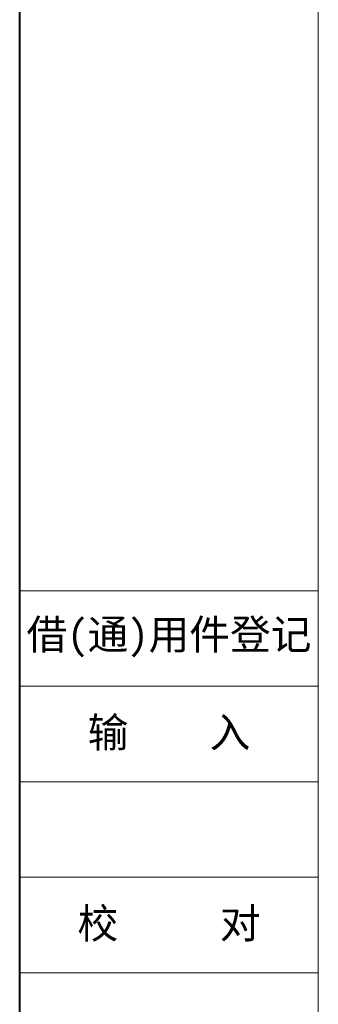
# Model space of a CAD drawing. Header units: millimetres. Extents: x 8853 to 11418, y 45 to 1005.
# Tile 138 of 256: x 10201 to 10273, y 260 to 499. Entities that reach past the tile are written whole.
import ezdxf

# ---------------------------------------------------------------- set-up
doc = ezdxf.new("R2010")
doc.units = ezdxf.units.MM
doc.linetypes.add('CENTER', pattern=[0.6, 0.375, -0.075, 0.075, -0.075])
doc.styles.add('样式 3.5', font='仿宋_GB2312_0.TTF')

msp = doc.modelspace()

# ---------------------------------------------------------------- linework, layer by layer
at = {"color": 7, "lineweight": 40}
msp.add_line((10200.878, 44.723), (10200.878, 905.568), dxfattribs=at)
at = {"color": 7, "lineweight": 13}
msp.add_line((10273.339, 59.215), (10273.339, 891.076), dxfattribs=at)
at = {"color": 7, "lineweight": 15}
for p, q in [((10200.878, 360.656), (10273.339, 360.656)), ((10200.878, 337.468), (10273.339, 337.468)), ((10200.878, 314.281), (10273.339, 314.281)), ((10200.878, 291.093), (10273.339, 291.093)), ((10200.878, 267.905), (10273.339, 267.905))]:
    msp.add_line(p, q, dxfattribs=at)

# ---------------------------------------------------------------- texts
at = {"color": 7, "linetype": 'CENTER', "lineweight": 18, "char_height": 7.24617, "width": 72.46169, "attachment_point": 5, "style": '样式 3.5'}
for s, insert in [('{\\fSimSun|b0|i0|c134|p2;借}({\\fSimSun|b0|i0|c134|p2;通}){\\fSimSun|b0|i0|c134|p2;用件登记}', (10237.108, 349.062)), ('\\f宋体|b0|i0|c134|p2;校     对', (10237.108, 279.499))]:
    msp.add_mtext(s, dxfattribs=dict(at, insert=insert))
at = {"color": 7, "lineweight": 18, "insert": (10237.108, 325.874), "char_height": 7.24617, "width": 72.46169, "attachment_point": 5, "style": '样式 3.5'}
msp.add_mtext('{\\fSimSun|b0|i0|c134|p2;输    入}', dxfattribs=at)

doc.saveas('drawing.dxf')
